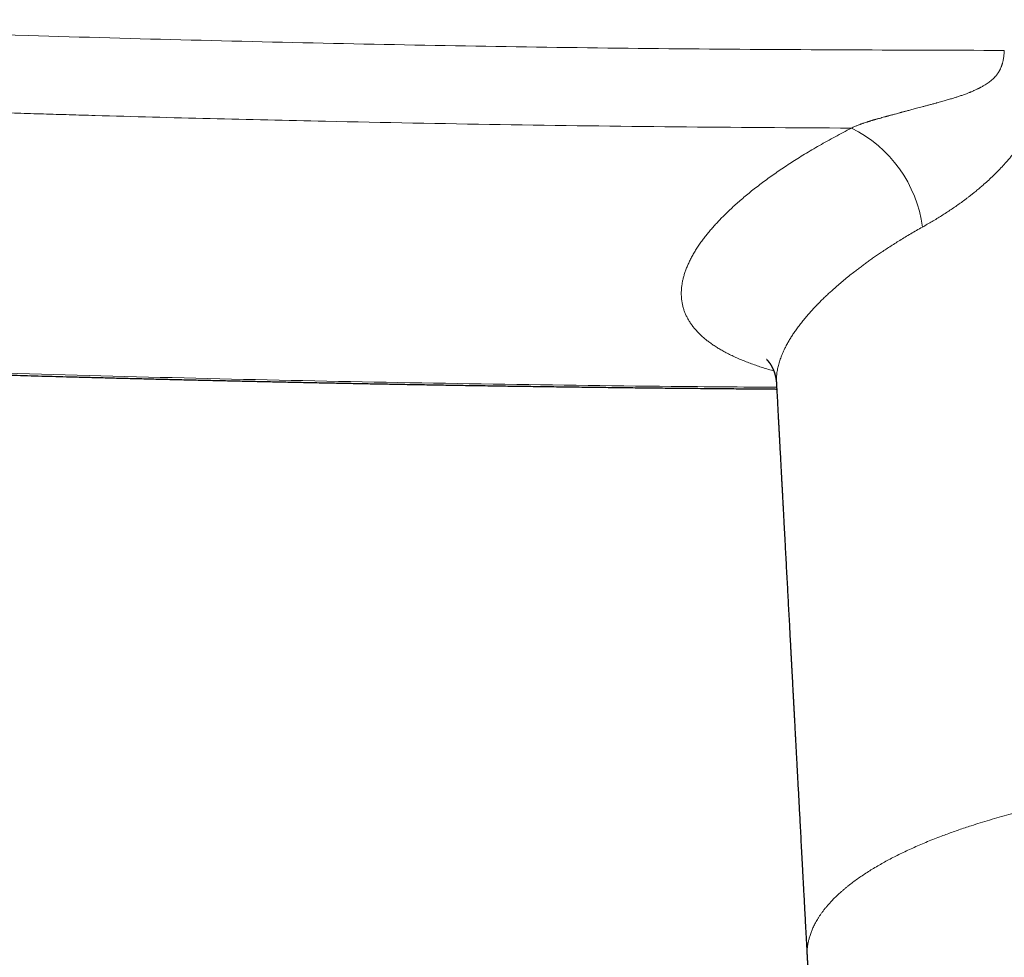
# Model space of a CAD drawing. Header units: millimetres. Extents: x 8 to 727, y 12 to 427.
# Tile 55 of 91: x 324 to 365, y 164 to 203. Entities that reach past the tile are written whole.
import ezdxf

# ---------------------------------------------------------------- set-up
doc = ezdxf.new("R2010")
doc.units = ezdxf.units.MM

msp = doc.modelspace()

# ---------------------------------------------------------------- linework, layer by layer
at = {"color": 7, "linetype": 'Continuous', "lineweight": 30}
msp.add_line((355.203, 188.077), (355.204, 188.066), dxfattribs=at)
at = {"color": 252, "linetype": 'Continuous', "lineweight": 0}
msp.add_arc((355.958, 193.873), 5.355, 7.4781, 63.8374, dxfattribs=at)
for points, knots in [([(287.094, 196.157), (287.088, 196.181), (287.053, 196.349), (287.092, 196.675), (287.216, 197.131), (287.459, 197.597), (287.808, 198.068), (288.266, 198.54), (288.823, 199.007), (289.474, 199.467), (290.219, 199.916), (291.061, 200.351), (291.994, 200.769), (293.005, 201.165), (294.088, 201.535), (295.245, 201.876), (296.474, 202.184), (297.763, 202.457), (299.1, 202.69), (300.478, 202.879), (301.896, 203.026), (303.268, 203.121), (304.579, 203.172), (305.805, 203.189), (306.987, 203.169), (308.104, 203.12), (309.172, 203.073), (311.539, 202.973), (316.525, 202.778), (325.662, 202.464), (337.641, 202.16), (351.153, 201.946), (360.163, 201.921), (364.668, 201.908)], [0, 0, 0, 0, 0.002807, 0.019288, 0.035873, 0.052508, 0.069168, 0.085838, 0.102461, 0.118972, 0.135427, 0.151966, 0.168604, 0.185192, 0.201645, 0.218102, 0.234706, 0.251362, 0.267895, 0.284334, 0.300855, 0.317453, 0.331319, 0.345174, 0.358586, 0.370759, 0.382507, 0.394255, 0.449831, 0.549045, 0.699367, 0.849688, 1, 1, 1, 1]), ([(364.668, 201.908), (364.666, 201.876), (364.661, 201.812), (364.653, 201.721), (364.643, 201.636), (364.631, 201.557), (364.617, 201.483), (364.603, 201.423), (364.592, 201.379), (364.583, 201.349), (364.574, 201.319), (364.563, 201.284), (364.549, 201.242), (364.533, 201.2), (364.516, 201.162), (364.501, 201.129), (364.488, 201.102), (364.477, 201.081), (364.468, 201.064), (364.457, 201.046), (364.445, 201.026), (364.433, 201.006), (364.421, 200.987), (364.41, 200.97), (364.397, 200.952), (364.383, 200.933), (364.369, 200.913), (364.353, 200.893), (364.338, 200.874), (364.306, 200.836), (364.257, 200.782), (364.185, 200.713), (364.112, 200.65), (364.037, 200.591), (363.96, 200.537), (363.867, 200.477), (363.781, 200.426), (363.72, 200.392), (363.697, 200.38), (363.689, 200.376), (363.682, 200.372), (363.675, 200.368), (363.667, 200.364), (363.654, 200.357), (363.634, 200.347), (363.603, 200.331), (363.566, 200.313), (363.52, 200.291), (363.467, 200.266), (363.412, 200.24), (363.356, 200.216), (363.315, 200.198), (363.284, 200.185), (363.265, 200.177), (363.246, 200.169), (363.227, 200.162), (363.176, 200.141), (363.106, 200.114), (363.017, 200.081), (362.941, 200.054), (362.867, 200.028), (362.795, 200.004), (362.727, 199.982), (362.66, 199.96), (362.589, 199.938), (362.513, 199.915), (362.431, 199.89), (362.344, 199.864), (362.256, 199.839), (362.162, 199.812), (362.064, 199.785), (361.968, 199.757), (361.903, 199.74), (361.87, 199.73), (361.861, 199.728), (361.852, 199.725), (361.843, 199.723), (361.834, 199.721), (361.826, 199.718), (361.77, 199.703), (361.67, 199.675), (361.527, 199.636), (361.391, 199.6), (361.263, 199.566), (361.142, 199.533), (361.03, 199.504), (360.928, 199.477), (360.834, 199.452), (360.748, 199.429), (360.669, 199.408), (360.597, 199.389), (360.534, 199.372), (360.479, 199.358), (360.434, 199.346), (360.398, 199.336), (360.378, 199.331), (360.366, 199.327), (360.361, 199.326), (360.356, 199.325), (360.352, 199.324), (360.347, 199.322), (360.342, 199.321), (360.333, 199.318), (360.294, 199.308), (360.228, 199.29), (360.144, 199.267), (360.069, 199.247), (360.002, 199.229), (359.945, 199.213), (359.897, 199.2), (359.859, 199.189), (359.83, 199.181), (359.81, 199.176), (359.794, 199.172), (359.779, 199.168), (359.759, 199.162), (359.738, 199.156), (359.718, 199.151), (359.63, 199.127), (359.509, 199.094), (359.39, 199.06), (359.338, 199.046), (359.322, 199.041), (359.306, 199.037), (359.29, 199.032), (359.275, 199.028), (359.252, 199.021), (359.219, 199.012), (359.173, 198.998), (359.13, 198.985), (359.093, 198.974), (359.063, 198.965), (359.032, 198.955), (359, 198.945), (358.97, 198.935), (358.912, 198.917), (358.853, 198.897), (358.791, 198.875), (358.756, 198.863), (358.726, 198.852), (358.698, 198.842), (358.662, 198.829), (358.618, 198.812), (358.565, 198.791), (358.509, 198.768), (358.448, 198.742), (358.384, 198.712), (358.342, 198.691), (358.319, 198.68)], [0, 0, 0, 0, 0.012687, 0.024484, 0.035471, 0.045729, 0.055342, 0.064397, 0.069258, 0.073015, 0.076519, 0.081166, 0.086894, 0.093657, 0.098122, 0.102951, 0.107488, 0.109578, 0.111961, 0.114643, 0.117621, 0.12089, 0.123397, 0.126053, 0.128859, 0.131816, 0.134925, 0.138188, 0.141607, 0.144044, 0.156999, 0.169212, 0.182081, 0.193545, 0.205532, 0.218063, 0.235505, 0.243521, 0.244586, 0.245655, 0.246728, 0.247805, 0.248885, 0.249969, 0.253293, 0.257628, 0.26299, 0.269398, 0.276877, 0.285451, 0.29251, 0.300194, 0.302741, 0.305351, 0.308025, 0.310763, 0.313128, 0.328928, 0.339395, 0.34967, 0.359742, 0.3696, 0.378586, 0.387295, 0.396754, 0.40697, 0.417948, 0.429692, 0.441804, 0.453151, 0.467402, 0.48081, 0.491897, 0.493099, 0.494293, 0.495478, 0.496655, 0.497822, 0.498982, 0.500133, 0.520138, 0.539245, 0.557426, 0.574658, 0.590921, 0.6062, 0.619692, 0.632287, 0.643977, 0.654757, 0.664621, 0.672996, 0.680567, 0.687332, 0.691353, 0.695022, 0.695702, 0.696367, 0.697019, 0.697657, 0.698282, 0.698893, 0.699632, 0.702133, 0.714948, 0.726562, 0.736974, 0.746178, 0.754169, 0.76094, 0.766022, 0.770093, 0.773148, 0.77407, 0.776807, 0.779669, 0.782533, 0.7854, 0.78827, 0.819205, 0.836697, 0.838997, 0.8413, 0.843605, 0.845912, 0.848222, 0.850186, 0.855632, 0.862357, 0.870378, 0.874449, 0.878795, 0.883418, 0.888323, 0.89331, 0.896925, 0.914142, 0.920371, 0.926078, 0.930264, 0.934783, 0.93964, 0.947514, 0.956192, 0.965718, 0.976147, 0.987546, 1, 1, 1, 1]), ([(366.712, 201.895), (366.708, 201.816), (366.699, 201.66), (366.678, 201.429), (366.651, 201.202), (366.619, 200.98), (366.581, 200.763), (366.539, 200.562), (366.495, 200.377), (366.449, 200.206), (366.4, 200.039), (366.355, 199.901), (366.316, 199.791), (366.285, 199.708), (366.254, 199.625), (366.221, 199.544), (366.187, 199.463), (366.132, 199.338), (366.052, 199.169), (365.944, 198.957), (365.851, 198.79), (365.779, 198.666), (365.73, 198.584), (365.679, 198.503), (365.628, 198.421), (365.575, 198.34), (365.496, 198.222), (365.389, 198.067), (365.251, 197.879), (365.14, 197.735), (365.058, 197.633), (365.008, 197.571), (364.957, 197.51), (364.906, 197.449), (364.854, 197.388), (364.802, 197.328), (364.709, 197.222), (364.573, 197.073), (364.393, 196.885), (364.208, 196.701), (364.018, 196.521), (363.841, 196.362), (363.679, 196.221), (363.532, 196.098), (363.419, 196.005), (363.339, 195.942), (363.295, 195.907), (363.25, 195.872), (363.205, 195.837), (363.16, 195.802), (363.115, 195.768), (363.07, 195.734), (362.977, 195.664), (362.837, 195.562), (362.647, 195.428), (362.455, 195.297), (362.26, 195.168), (362.063, 195.043), (361.866, 194.92), (361.668, 194.801), (361.468, 194.684), (361.335, 194.608), (361.268, 194.57)], [0, 0, 0, 0, 0.023248, 0.045976, 0.068208, 0.089968, 0.111283, 0.132181, 0.149433, 0.166431, 0.183191, 0.199735, 0.208321, 0.216856, 0.225344, 0.233787, 0.242189, 0.250552, 0.273257, 0.296214, 0.319466, 0.328691, 0.337971, 0.347307, 0.356702, 0.366159, 0.375679, 0.398502, 0.421552, 0.444856, 0.452765, 0.460708, 0.468684, 0.476695, 0.484742, 0.492826, 0.500947, 0.527492, 0.554293, 0.581382, 0.608787, 0.636536, 0.65712, 0.677914, 0.698927, 0.705162, 0.711416, 0.717691, 0.723987, 0.730303, 0.73664, 0.742998, 0.749378, 0.775546, 0.802169, 0.829259, 0.856828, 0.884885, 0.912926, 0.941454, 0.970477, 1, 1, 1, 1]), ([(358.319, 198.68), (355.885, 198.695), (351.022, 198.725), (343.737, 198.822), (337.29, 198.942), (331.679, 199.072), (328.133, 199.167), (325.825, 199.235), (324.753, 199.267), (323.682, 199.3), (322.611, 199.334), (321.541, 199.368), (320.471, 199.404), (319.264, 199.445), (317.904, 199.493), (316.784, 199.534), (316.042, 199.561), (315.691, 199.574), (315.337, 199.587), (314.981, 199.601), (314.598, 199.615), (314.184, 199.631), (313.638, 199.652), (313.002, 199.677), (312.299, 199.705), (311.645, 199.731), (311.06, 199.755), (310.542, 199.776), (310.189, 199.79), (309.962, 199.8), (309.852, 199.805), (309.744, 199.809), (309.639, 199.813), (309.537, 199.818), (309.425, 199.822), (309.29, 199.828), (309.115, 199.836), (308.898, 199.845), (308.638, 199.856), (308.341, 199.869), (308.032, 199.883), (307.702, 199.897), (307.379, 199.911), (307.07, 199.924), (306.788, 199.935), (306.498, 199.946), (306.182, 199.954), (305.85, 199.96), (305.521, 199.963), (305.194, 199.964), (304.869, 199.961), (304.384, 199.952), (303.741, 199.93), (302.943, 199.884), (302.153, 199.82), (301.375, 199.738), (300.611, 199.639), (299.865, 199.524), (299.135, 199.393), (298.422, 199.244), (297.727, 199.081), (297.054, 198.903), (296.403, 198.713), (295.734, 198.496), (295.054, 198.253), (294.374, 197.98), (293.736, 197.696), (293.142, 197.4), (292.627, 197.113), (292.18, 196.836), (291.794, 196.57), (291.441, 196.299), (291.122, 196.025), (290.838, 195.75), (290.589, 195.472), (290.375, 195.195), (290.199, 194.919), (290.061, 194.644), (289.96, 194.372), (289.898, 194.104), (289.876, 193.84), (289.893, 193.581), (289.949, 193.327), (290.044, 193.079), (290.177, 192.837), (290.347, 192.602), (290.568, 192.359), (290.849, 192.109), (291.197, 191.857), (291.597, 191.615), (292.045, 191.385), (292.514, 191.179), (292.993, 190.995), (293.476, 190.831), (293.989, 190.674), (294.532, 190.526), (295.103, 190.385), (295.701, 190.252), (296.325, 190.127), (296.973, 190.009), (297.644, 189.898), (298.337, 189.795), (299.049, 189.698), (299.78, 189.608), (300.527, 189.524), (301.288, 189.447), (302.06, 189.376), (302.843, 189.311), (303.637, 189.252), (304.388, 189.202), (305.082, 189.16), (305.601, 189.132), (306.002, 189.112), (306.217, 189.102), (306.364, 189.095), (306.435, 189.092), (306.508, 189.089), (306.581, 189.085), (306.655, 189.082), (306.731, 189.079), (306.841, 189.074), (306.998, 189.067), (307.216, 189.058), (307.473, 189.047), (307.792, 189.034), (308.179, 189.019), (308.638, 189.001), (309.01, 188.986), (309.256, 188.977), (309.34, 188.974), (309.388, 188.972), (309.428, 188.97), (309.506, 188.967), (309.635, 188.962), (309.814, 188.955), (310.025, 188.947), (310.265, 188.938), (310.475, 188.93), (310.636, 188.924), (310.734, 188.921), (310.822, 188.917), (310.908, 188.914), (311.082, 188.908), (311.331, 188.898), (311.63, 188.887), (311.889, 188.877), (312.12, 188.869), (312.303, 188.862), (312.439, 188.857), (312.528, 188.853), (312.618, 188.85), (312.707, 188.847), (312.783, 188.844), (312.847, 188.842), (312.909, 188.839), (312.989, 188.836), (313.091, 188.833), (313.216, 188.828), (313.363, 188.823), (313.533, 188.817), (313.721, 188.81), (314.164, 188.794), (314.848, 188.77), (315.764, 188.738), (316.661, 188.708), (317.539, 188.678), (318.396, 188.65), (321.594, 188.547), (327.139, 188.384), (335.038, 188.195), (342.935, 188.05), (349.66, 187.956), (353.751, 187.927), (355.211, 187.917)], [0, 0, 0, 0, 0.047297, 0.094486, 0.141569, 0.172586, 0.203557, 0.210503, 0.217447, 0.224389, 0.231328, 0.238265, 0.2452, 0.252133, 0.26174, 0.271641, 0.273904, 0.276181, 0.278474, 0.280781, 0.283103, 0.285916, 0.288843, 0.293718, 0.298277, 0.302521, 0.306449, 0.309644, 0.312595, 0.313327, 0.314043, 0.314742, 0.315424, 0.316089, 0.316738, 0.317592, 0.318723, 0.320131, 0.321816, 0.323778, 0.325908, 0.327839, 0.330191, 0.332195, 0.333849, 0.335672, 0.33784, 0.339995, 0.342137, 0.344268, 0.346389, 0.348499, 0.353783, 0.35908, 0.364401, 0.369713, 0.375014, 0.380316, 0.385595, 0.390911, 0.396276, 0.401608, 0.406958, 0.41234, 0.418783, 0.425226, 0.431688, 0.438128, 0.444544, 0.449894, 0.455278, 0.460706, 0.466133, 0.471571, 0.47703, 0.482508, 0.487974, 0.493436, 0.498938, 0.504405, 0.509848, 0.515293, 0.520741, 0.526206, 0.53164, 0.537069, 0.542505, 0.549014, 0.555504, 0.562004, 0.568484, 0.574941, 0.580315, 0.585689, 0.591076, 0.59644, 0.601796, 0.607154, 0.612514, 0.617855, 0.62319, 0.628548, 0.63388, 0.639198, 0.644532, 0.649835, 0.655121, 0.660401, 0.665689, 0.670996, 0.675257, 0.679327, 0.681129, 0.68307, 0.683525, 0.683987, 0.684456, 0.684932, 0.685415, 0.685905, 0.686403, 0.687553, 0.688963, 0.690633, 0.692562, 0.695173, 0.698146, 0.701481, 0.702422, 0.702933, 0.703104, 0.70336, 0.703701, 0.704619, 0.705866, 0.707182, 0.708734, 0.710522, 0.711272, 0.711856, 0.712428, 0.712986, 0.713532, 0.715809, 0.717828, 0.719351, 0.720838, 0.722321, 0.722903, 0.723484, 0.724065, 0.724645, 0.725224, 0.725531, 0.725902, 0.72642, 0.727083, 0.727892, 0.728848, 0.72995, 0.731198, 0.73249, 0.738559, 0.744499, 0.750312, 0.755997, 0.761554, 0.766983, 0.818167, 0.869336, 0.920493, 0.971642, 1, 1, 1, 1]), ([(358.319, 198.68), (358.204, 198.62), (357.973, 198.501), (357.637, 198.322), (357.308, 198.141), (356.988, 197.96), (356.676, 197.778), (356.377, 197.599), (356.093, 197.423), (355.821, 197.25), (355.556, 197.077), (355.298, 196.903), (355.047, 196.728), (354.803, 196.552), (354.566, 196.376), (354.337, 196.201), (354.116, 196.025), (353.904, 195.85), (353.7, 195.677), (353.505, 195.505), (353.317, 195.332), (353.141, 195.164), (352.975, 195.001), (352.821, 194.842), (352.674, 194.684), (352.534, 194.528), (352.402, 194.372), (352.276, 194.217), (352.154, 194.058), (352.036, 193.896), (351.923, 193.729), (351.818, 193.564), (351.722, 193.4), (351.634, 193.237), (351.556, 193.076), (351.486, 192.916), (351.425, 192.758), (351.374, 192.602), (351.331, 192.449), (351.297, 192.299), (351.273, 192.151), (351.257, 192.005), (351.249, 191.857), (351.251, 191.708), (351.263, 191.557), (351.285, 191.409), (351.317, 191.264), (351.36, 191.121), (351.412, 190.983), (351.473, 190.851), (351.541, 190.723), (351.619, 190.598), (351.705, 190.475), (351.799, 190.355), (351.902, 190.239), (352.014, 190.125), (352.134, 190.013), (352.262, 189.904), (352.398, 189.798), (352.542, 189.695), (352.693, 189.595), (352.852, 189.498), (353.024, 189.4), (353.208, 189.303), (353.406, 189.206), (353.613, 189.112), (353.828, 189.021), (354.052, 188.933), (354.281, 188.85), (354.512, 188.771), (354.748, 188.695), (354.941, 188.637), (355.057, 188.604), (355.09, 188.595)], [0, 0, 0, 0, 0.015192, 0.030333, 0.045429, 0.060484, 0.075503, 0.090491, 0.104599, 0.118689, 0.132763, 0.146851, 0.161011, 0.175157, 0.189296, 0.20343, 0.217565, 0.231705, 0.245601, 0.25951, 0.273436, 0.287383, 0.300387, 0.313358, 0.326297, 0.33921, 0.352098, 0.364966, 0.377817, 0.391938, 0.406048, 0.420151, 0.434274, 0.448462, 0.462628, 0.476777, 0.490915, 0.505045, 0.519173, 0.53305, 0.546935, 0.560831, 0.574744, 0.589743, 0.604733, 0.619721, 0.634712, 0.649713, 0.664728, 0.678905, 0.693105, 0.707334, 0.721561, 0.735666, 0.749764, 0.763859, 0.777957, 0.792061, 0.806177, 0.820055, 0.833954, 0.847876, 0.861826, 0.876866, 0.891889, 0.906899, 0.921903, 0.936905, 0.951912, 0.966068, 0.980238, 0.994424, 1, 1, 1, 1]), ([(361.268, 194.57), (361.185, 194.524), (361.021, 194.431), (360.783, 194.292), (360.553, 194.154), (360.331, 194.019), (360.117, 193.885), (359.911, 193.754), (359.713, 193.624), (359.528, 193.501), (359.357, 193.384), (359.198, 193.273), (359.044, 193.164), (358.896, 193.057), (358.75, 192.95), (358.604, 192.84), (358.437, 192.712), (358.252, 192.567), (358.053, 192.406), (357.858, 192.243), (357.668, 192.079), (357.499, 191.928), (357.35, 191.792), (357.22, 191.669), (357.08, 191.533), (356.978, 191.43), (356.911, 191.362), (356.89, 191.341), (356.869, 191.319), (356.849, 191.298), (356.828, 191.276), (356.763, 191.208), (356.656, 191.092), (356.51, 190.928), (356.371, 190.764), (356.237, 190.598), (356.109, 190.431), (355.993, 190.27), (355.888, 190.116), (355.793, 189.968), (355.728, 189.859), (355.687, 189.788), (355.669, 189.755), (355.651, 189.723), (355.634, 189.691), (355.618, 189.661), (355.597, 189.622), (355.572, 189.573), (355.536, 189.501), (355.497, 189.418), (355.455, 189.324), (355.415, 189.227), (355.378, 189.129), (355.343, 189.029), (355.311, 188.927), (355.284, 188.826), (355.26, 188.728), (355.24, 188.63), (355.224, 188.532), (355.212, 188.434), (355.203, 188.334), (355.199, 188.232), (355.199, 188.146), (355.202, 188.094), (355.203, 188.077)], [0, 0, 0, 0, 0.021193, 0.042021, 0.062481, 0.082574, 0.1023, 0.121658, 0.140649, 0.159274, 0.175685, 0.191802, 0.207623, 0.223151, 0.238384, 0.254346, 0.270771, 0.293919, 0.317286, 0.340888, 0.36472, 0.388778, 0.406562, 0.424462, 0.442477, 0.46643, 0.469581, 0.472736, 0.475893, 0.479054, 0.482218, 0.485386, 0.509394, 0.53374, 0.558418, 0.583423, 0.608747, 0.634384, 0.657197, 0.680242, 0.703513, 0.708663, 0.713823, 0.718993, 0.724175, 0.729115, 0.733163, 0.742855, 0.752752, 0.767733, 0.783158, 0.799022, 0.81532, 0.83205, 0.849206, 0.866782, 0.88326, 0.900083, 0.917247, 0.934748, 0.952581, 0.970742, 0.990274, 1, 1, 1, 1]), ([(356.478, 164.241), (356.478, 164.249), (356.476, 164.275), (356.475, 164.31), (356.474, 164.34), (356.474, 164.351), (356.474, 164.354), (356.474, 164.357), (356.474, 164.361), (356.474, 164.364), (356.474, 164.376), (356.474, 164.399), (356.475, 164.434), (356.476, 164.472), (356.478, 164.514), (356.481, 164.559), (356.485, 164.609), (356.491, 164.662), (356.498, 164.717), (356.507, 164.775), (356.518, 164.836), (356.531, 164.899), (356.547, 164.967), (356.565, 165.037), (356.586, 165.111), (356.611, 165.189), (356.639, 165.267), (356.669, 165.346), (356.702, 165.425), (356.739, 165.506), (356.781, 165.591), (356.827, 165.678), (356.877, 165.768), (356.933, 165.861), (356.995, 165.957), (357.063, 166.056), (357.137, 166.157), (357.218, 166.262), (357.306, 166.369), (357.402, 166.478), (357.507, 166.592), (357.621, 166.709), (357.746, 166.83), (357.865, 166.938), (357.976, 167.035), (358.071, 167.115), (358.15, 167.179), (358.196, 167.216), (358.214, 167.23), (358.22, 167.235), (358.225, 167.239), (358.231, 167.243), (358.236, 167.248), (358.299, 167.297), (358.422, 167.39), (358.612, 167.528), (358.811, 167.664), (359.02, 167.8), (359.239, 167.935), (359.462, 168.067), (359.689, 168.195), (359.921, 168.32), (360.16, 168.444), (360.408, 168.566), (360.664, 168.687), (360.927, 168.807), (361.199, 168.926), (361.479, 169.043), (361.766, 169.158), (362.039, 169.264), (362.298, 169.361), (362.539, 169.448), (362.785, 169.534), (363.035, 169.619), (363.329, 169.716), (363.669, 169.824), (364.057, 169.942), (364.454, 170.056), (364.858, 170.168), (365.267, 170.276), (365.68, 170.38), (366.097, 170.48), (366.521, 170.577), (366.952, 170.672), (367.392, 170.764), (367.84, 170.852), (368.292, 170.938), (368.749, 171.019), (369.169, 171.091), (369.55, 171.153), (369.892, 171.206), (370.16, 171.246), (370.353, 171.274), (370.469, 171.29), (370.586, 171.307), (370.702, 171.323), (370.819, 171.339), (370.936, 171.354), (371.18, 171.387), (371.554, 171.434), (372.064, 171.495), (372.581, 171.552), (373.106, 171.605), (373.635, 171.654), (374.167, 171.699), (374.702, 171.739), (375.242, 171.776), (375.767, 171.808), (376.277, 171.835), (376.77, 171.857), (377.266, 171.876), (377.765, 171.892), (378.265, 171.904), (378.767, 171.913), (379.27, 171.918), (379.605, 171.919), (379.773, 171.919)], [0, 0, 0, 0, 0.001793, 0.006668, 0.008809, 0.009089, 0.009369, 0.009649, 0.009928, 0.010208, 0.010488, 0.013057, 0.015932, 0.019115, 0.022608, 0.026414, 0.030533, 0.03497, 0.039725, 0.044492, 0.049546, 0.054889, 0.060524, 0.066453, 0.07268, 0.079205, 0.086034, 0.092425, 0.099065, 0.105955, 0.113098, 0.120496, 0.12815, 0.136063, 0.144238, 0.152676, 0.161379, 0.17035, 0.17959, 0.189102, 0.198886, 0.209218, 0.219842, 0.230759, 0.238126, 0.245621, 0.252324, 0.255305, 0.255697, 0.256089, 0.256481, 0.256874, 0.257267, 0.257661, 0.270155, 0.282709, 0.295322, 0.307991, 0.320714, 0.333489, 0.34558, 0.357714, 0.369889, 0.382104, 0.394356, 0.406642, 0.418961, 0.431311, 0.443689, 0.456092, 0.465854, 0.47563, 0.485418, 0.495217, 0.505025, 0.519399, 0.53377, 0.548134, 0.562488, 0.576827, 0.590894, 0.604939, 0.618961, 0.632955, 0.647172, 0.661354, 0.675497, 0.689597, 0.703652, 0.713928, 0.724177, 0.734397, 0.737832, 0.741263, 0.744691, 0.748115, 0.751536, 0.754953, 0.758366, 0.77291, 0.787567, 0.802331, 0.817195, 0.832153, 0.846928, 0.86178, 0.876704, 0.891691, 0.905122, 0.918593, 0.9321, 0.945638, 0.959202, 0.972787, 0.986388, 1, 1, 1, 1])]:
    msp.add_open_spline(points, degree=3, knots=knots, dxfattribs=at)
at = {"color": 7, "linetype": 'Continuous', "lineweight": 30}
for points, knots in [([(287.086, 196.156), (287.088, 196.14), (287.091, 196.109), (287.096, 196.066), (287.1, 196.031), (287.103, 196.003), (287.105, 195.982), (287.107, 195.964), (287.11, 195.945), (287.113, 195.92), (287.116, 195.891), (287.12, 195.858), (287.124, 195.825), (287.128, 195.798), (287.131, 195.769), (287.136, 195.737), (287.141, 195.701), (287.145, 195.667), (287.15, 195.632), (287.156, 195.597), (287.161, 195.565), (287.165, 195.536), (287.169, 195.51), (287.173, 195.486), (287.177, 195.465), (287.18, 195.445), (287.184, 195.423), (287.188, 195.399), (287.192, 195.376), (287.196, 195.354), (287.202, 195.322), (287.21, 195.281), (287.221, 195.228), (287.232, 195.177), (287.243, 195.125), (287.254, 195.077), (287.266, 195.026), (287.276, 194.985), (287.285, 194.95), (287.291, 194.929), (287.296, 194.908), (287.302, 194.887), (287.307, 194.867), (287.313, 194.848), (287.319, 194.826), (287.326, 194.801), (287.333, 194.777), (287.339, 194.756), (287.345, 194.737), (287.352, 194.716), (287.358, 194.695), (287.364, 194.675), (287.369, 194.659), (287.374, 194.644), (287.379, 194.629), (287.385, 194.611), (287.392, 194.591), (287.399, 194.57), (287.406, 194.549), (287.413, 194.53), (287.419, 194.515), (287.424, 194.499), (287.43, 194.482), (287.438, 194.462), (287.446, 194.44), (287.454, 194.418), (287.463, 194.397), (287.471, 194.376), (287.479, 194.356), (287.502, 194.297), (287.543, 194.203), (287.589, 194.104), (287.622, 194.037), (287.641, 193.999), (287.66, 193.962), (287.681, 193.923), (287.704, 193.881), (287.726, 193.841), (287.746, 193.805), (287.764, 193.776), (287.78, 193.749), (287.794, 193.724), (287.808, 193.702), (287.821, 193.681), (287.835, 193.66), (287.848, 193.638), (287.862, 193.616), (287.877, 193.594), (287.893, 193.571), (287.909, 193.546), (287.928, 193.519), (287.949, 193.49), (287.97, 193.459), (287.992, 193.429), (288.014, 193.399), (288.033, 193.373), (288.051, 193.351), (288.067, 193.33), (288.085, 193.307), (288.103, 193.285), (288.12, 193.263), (288.137, 193.242), (288.154, 193.222), (288.17, 193.202), (288.188, 193.181), (288.204, 193.162), (288.22, 193.144), (288.234, 193.127), (288.248, 193.111), (288.262, 193.096), (288.275, 193.082), (288.29, 193.065), (288.306, 193.048), (288.32, 193.033), (288.33, 193.022), (288.34, 193.011), (288.35, 193.001), (288.361, 192.989), (288.372, 192.977), (288.384, 192.965), (288.395, 192.954), (288.406, 192.942), (288.418, 192.93), (288.431, 192.916), (288.446, 192.902), (288.459, 192.889), (288.471, 192.877), (288.483, 192.866), (288.495, 192.854), (288.509, 192.84), (288.524, 192.826), (288.543, 192.807), (288.567, 192.785), (288.596, 192.759), (288.626, 192.731), (288.655, 192.706), (288.682, 192.681), (288.707, 192.66), (288.73, 192.64), (288.749, 192.624), (288.765, 192.61), (288.78, 192.597), (288.796, 192.585), (288.811, 192.572), (288.824, 192.561), (288.837, 192.55), (288.853, 192.538), (288.873, 192.522), (288.894, 192.505), (288.919, 192.485), (288.949, 192.462), (288.982, 192.436), (289.016, 192.411), (289.049, 192.386), (289.078, 192.365), (289.101, 192.347), (289.118, 192.335), (289.135, 192.324), (289.152, 192.311), (289.171, 192.298), (289.191, 192.283), (289.213, 192.268), (289.235, 192.253), (289.258, 192.237), (289.281, 192.222), (289.305, 192.205), (289.33, 192.189), (289.352, 192.174), (289.371, 192.162), (289.386, 192.152), (289.399, 192.143), (289.415, 192.133), (289.434, 192.121), (289.457, 192.106), (289.481, 192.092), (289.503, 192.078), (289.524, 192.065), (289.544, 192.052), (289.567, 192.038), (289.594, 192.022), (289.625, 192.003), (289.657, 191.984), (289.69, 191.964), (289.719, 191.947), (289.743, 191.934), (289.76, 191.924), (289.777, 191.914), (289.796, 191.904), (289.817, 191.891), (289.851, 191.873), (289.895, 191.848), (289.946, 191.821), (289.994, 191.795), (290.041, 191.77), (290.09, 191.744), (290.134, 191.722), (290.17, 191.703), (290.198, 191.689), (290.225, 191.676), (290.25, 191.663), (290.277, 191.65), (290.305, 191.636), (290.335, 191.622), (290.364, 191.608), (290.392, 191.594), (290.418, 191.582), (290.444, 191.57), (290.47, 191.558), (290.495, 191.546), (290.522, 191.534), (290.55, 191.521), (290.58, 191.507), (290.613, 191.492), (290.645, 191.478), (290.677, 191.464), (290.703, 191.452), (290.727, 191.442), (290.75, 191.431), (290.775, 191.42), (290.802, 191.409), (290.827, 191.398), (290.851, 191.388), (290.873, 191.379), (290.896, 191.369), (290.921, 191.359), (290.946, 191.348), (290.97, 191.338), (290.992, 191.329), (291.012, 191.321), (291.032, 191.313), (291.053, 191.304), (291.077, 191.295), (291.116, 191.279), (291.168, 191.259), (291.225, 191.236), (291.279, 191.216), (291.324, 191.198), (291.368, 191.182), (291.408, 191.167), (291.441, 191.154), (291.469, 191.144), (291.493, 191.135), (291.519, 191.126), (291.548, 191.115), (291.58, 191.104), (291.616, 191.091), (291.655, 191.077), (291.693, 191.064), (291.73, 191.051), (291.764, 191.039), (291.804, 191.025), (291.849, 191.01), (291.899, 190.993), (291.95, 190.976), (292.003, 190.959), (292.057, 190.941), (292.107, 190.925), (292.151, 190.911), (292.186, 190.899), (292.218, 190.889), (292.245, 190.881), (292.268, 190.874), (292.292, 190.866), (292.317, 190.859), (292.344, 190.85), (292.372, 190.841), (292.403, 190.832), (292.437, 190.822), (292.476, 190.81), (292.518, 190.798), (292.563, 190.784), (292.615, 190.769), (292.671, 190.753), (292.732, 190.735), (292.788, 190.719), (292.842, 190.704), (292.895, 190.689), (292.947, 190.675), (292.999, 190.661), (293.05, 190.647), (293.101, 190.633), (293.15, 190.62), (293.195, 190.608), (293.235, 190.598), (293.267, 190.589), (293.294, 190.582), (293.318, 190.576), (293.339, 190.571), (293.359, 190.565), (293.379, 190.56), (293.403, 190.554), (293.434, 190.546), (293.471, 190.537), (293.514, 190.526), (293.561, 190.515), (293.609, 190.503), (293.653, 190.492), (293.691, 190.483), (293.72, 190.476), (293.743, 190.47), (293.764, 190.465), (293.789, 190.459), (293.82, 190.452), (293.858, 190.443), (293.897, 190.433), (293.936, 190.424), (293.974, 190.415), (294.016, 190.406), (294.059, 190.396), (294.103, 190.386), (294.144, 190.377), (294.187, 190.367), (294.234, 190.356), (294.288, 190.344), (294.345, 190.332), (294.404, 190.319), (294.466, 190.306), (294.528, 190.292), (294.59, 190.279), (294.645, 190.268), (294.69, 190.258), (294.726, 190.251), (294.759, 190.244), (294.794, 190.237), (294.832, 190.229), (294.878, 190.22), (294.93, 190.209), (294.987, 190.198), (295.045, 190.186), (295.093, 190.177), (295.131, 190.169), (295.157, 190.164), (295.181, 190.16), (295.201, 190.156), (295.218, 190.152), (295.234, 190.149), (295.251, 190.146), (295.272, 190.142), (295.298, 190.137), (295.329, 190.131), (295.363, 190.125), (295.397, 190.118), (295.431, 190.112), (295.472, 190.104), (295.519, 190.096), (295.571, 190.086), (295.623, 190.077), (295.671, 190.068), (295.713, 190.06), (295.747, 190.054), (295.773, 190.05), (295.793, 190.046), (295.813, 190.043), (295.836, 190.038), (295.864, 190.034), (295.908, 190.026), (295.968, 190.015), (296.045, 190.002), (296.128, 189.988), (296.22, 189.972), (296.295, 189.96), (296.351, 189.951), (296.383, 189.945), (296.41, 189.941), (296.433, 189.937), (296.451, 189.934), (296.465, 189.932), (296.476, 189.93), (296.49, 189.928), (296.511, 189.925), (296.54, 189.92), (296.576, 189.914), (296.616, 189.908), (296.674, 189.898), (296.746, 189.887), (296.83, 189.874), (296.912, 189.862), (296.977, 189.852), (297.027, 189.844), (297.06, 189.839), (297.09, 189.835), (297.114, 189.831), (297.131, 189.829), (297.143, 189.827), (297.155, 189.825), (297.171, 189.823), (297.191, 189.82), (297.217, 189.816), (297.251, 189.811), (297.293, 189.805), (297.337, 189.798), (297.382, 189.792), (297.426, 189.786), (297.468, 189.78), (297.528, 189.771), (297.604, 189.761), (297.692, 189.748), (297.772, 189.737), (297.844, 189.728), (297.899, 189.72), (297.939, 189.715), (297.962, 189.712), (297.981, 189.709), (297.995, 189.707), (298.009, 189.705), (298.03, 189.703), (298.058, 189.699), (298.097, 189.694), (298.144, 189.688), (298.199, 189.681), (298.263, 189.672), (298.335, 189.663), (298.413, 189.653), (298.497, 189.643), (298.588, 189.631), (298.664, 189.622), (298.724, 189.615), (298.764, 189.61), (298.803, 189.605), (298.836, 189.601), (298.862, 189.598), (298.88, 189.596), (298.893, 189.594), (298.905, 189.593), (298.916, 189.592), (298.929, 189.59), (298.945, 189.588), (298.973, 189.585), (299.013, 189.58), (299.066, 189.574), (299.122, 189.568), (299.18, 189.561), (299.24, 189.554), (299.323, 189.545), (299.43, 189.533), (299.56, 189.518), (299.663, 189.507), (299.737, 189.499), (299.782, 189.494), (299.827, 189.49), (299.872, 189.485), (299.917, 189.48), (299.958, 189.476), (299.994, 189.472), (300.025, 189.469), (300.049, 189.466), (300.067, 189.464), (300.081, 189.463), (300.094, 189.462), (300.109, 189.46), (300.129, 189.458), (300.154, 189.456), (300.184, 189.452), (300.219, 189.449), (300.299, 189.441), (300.424, 189.428), (300.576, 189.413), (300.712, 189.4), (300.834, 189.389), (300.962, 189.377), (301.096, 189.364), (301.206, 189.354), (301.288, 189.347), (301.338, 189.343), (301.381, 189.339), (301.417, 189.336), (301.445, 189.333), (301.466, 189.331), (301.483, 189.33), (301.501, 189.328), (301.525, 189.326), (301.557, 189.323), (301.594, 189.32), (301.646, 189.316), (301.713, 189.31), (301.798, 189.303), (301.89, 189.295), (301.989, 189.287), (302.136, 189.275), (302.327, 189.26), (302.561, 189.242), (302.744, 189.228), (302.874, 189.218), (302.953, 189.212), (303.031, 189.207), (303.105, 189.201), (303.173, 189.197), (303.231, 189.193), (303.277, 189.189), (303.311, 189.187), (303.335, 189.185), (303.354, 189.184), (303.37, 189.183), (303.389, 189.182), (303.416, 189.18), (303.452, 189.177), (303.515, 189.173), (303.601, 189.167), (303.722, 189.159), (303.851, 189.151), (303.989, 189.142), (304.122, 189.133), (304.279, 189.123), (304.461, 189.112), (304.726, 189.097), (305.049, 189.078), (305.407, 189.059), (305.745, 189.042), (306.062, 189.027), (306.38, 189.012), (306.65, 189), (306.875, 188.991), (307.057, 188.983), (307.248, 188.975), (307.448, 188.967), (307.656, 188.959), (307.874, 188.95), (308.1, 188.941), (308.336, 188.932), (308.581, 188.923), (308.837, 188.913), (309.102, 188.903), (309.372, 188.892), (309.646, 188.882), (309.923, 188.871), (310.21, 188.86), (310.505, 188.849), (310.81, 188.837), (311.126, 188.826), (311.452, 188.814), (311.786, 188.801), (312.13, 188.789), (312.483, 188.776), (312.845, 188.763), (313.216, 188.749), (313.602, 188.736), (314.004, 188.721), (314.421, 188.707), (314.849, 188.692), (315.286, 188.677), (315.733, 188.661), (316.19, 188.646), (316.657, 188.63), (317.133, 188.614), (317.62, 188.598), (318.116, 188.582), (318.623, 188.566), (319.129, 188.55), (319.634, 188.534), (320.139, 188.518), (320.652, 188.502), (321.175, 188.486), (321.708, 188.47), (322.254, 188.454), (322.811, 188.438), (323.378, 188.421), (323.954, 188.405), (324.535, 188.388), (325.121, 188.372), (325.713, 188.356), (326.314, 188.339), (326.927, 188.323), (327.554, 188.307), (328.194, 188.29), (328.843, 188.274), (329.501, 188.257), (330.168, 188.241), (330.845, 188.225), (331.53, 188.209), (332.225, 188.192), (332.928, 188.177), (333.641, 188.161), (334.363, 188.145), (335.094, 188.13), (335.834, 188.114), (336.562, 188.1), (337.277, 188.086), (337.98, 188.072), (338.69, 188.059), (339.407, 188.046), (340.133, 188.033), (340.888, 188.02), (341.675, 188.006), (342.492, 187.993), (343.318, 187.98), (344.154, 187.967), (344.999, 187.955), (345.853, 187.943), (346.691, 187.932), (347.514, 187.921), (348.321, 187.911), (349.135, 187.902), (349.957, 187.892), (350.787, 187.883), (351.624, 187.875), (352.469, 187.867), (353.321, 187.859), (354.181, 187.852), (354.813, 187.847), (355.159, 187.844), (355.215, 187.844)], [0, 0, 0, 0, 0.000646, 0.001197, 0.001653, 0.002015, 0.002282, 0.002461, 0.002721, 0.003029, 0.003417, 0.003898, 0.00435, 0.004716, 0.005005, 0.005527, 0.006039, 0.006494, 0.006984, 0.007507, 0.008038, 0.008396, 0.008793, 0.00918, 0.009489, 0.009764, 0.01008, 0.010489, 0.010874, 0.01118, 0.01151, 0.012417, 0.013161, 0.014118, 0.014931, 0.015836, 0.016543, 0.017621, 0.018026, 0.018409, 0.018794, 0.019184, 0.019547, 0.019884, 0.020297, 0.020772, 0.021268, 0.021637, 0.021971, 0.022396, 0.022842, 0.023216, 0.023538, 0.023797, 0.024088, 0.024455, 0.024889, 0.025293, 0.025759, 0.026134, 0.026449, 0.026735, 0.02708, 0.027525, 0.028, 0.02847, 0.028932, 0.02938, 0.029814, 0.030236, 0.033221, 0.036183, 0.037149, 0.038051, 0.038956, 0.039911, 0.040969, 0.042142, 0.042963, 0.043756, 0.044488, 0.045127, 0.045695, 0.04627, 0.046856, 0.047454, 0.048054, 0.048676, 0.049323, 0.050027, 0.050805, 0.051607, 0.052615, 0.053528, 0.054369, 0.055187, 0.055762, 0.056414, 0.057132, 0.057834, 0.058502, 0.059132, 0.059806, 0.060411, 0.061046, 0.061744, 0.062274, 0.062815, 0.063348, 0.063827, 0.064267, 0.064813, 0.065491, 0.065938, 0.06631, 0.066629, 0.066981, 0.067376, 0.06781, 0.068221, 0.068578, 0.068973, 0.069378, 0.069854, 0.070378, 0.070852, 0.071265, 0.071615, 0.072031, 0.072529, 0.073063, 0.073558, 0.074484, 0.075435, 0.076429, 0.07746, 0.078289, 0.079093, 0.079846, 0.08051, 0.080944, 0.08142, 0.081937, 0.082434, 0.082844, 0.083186, 0.08368, 0.084305, 0.085008, 0.085652, 0.086663, 0.087684, 0.088728, 0.089679, 0.090728, 0.091279, 0.091757, 0.09221, 0.092722, 0.093284, 0.093878, 0.094501, 0.095153, 0.095803, 0.096451, 0.097126, 0.09789, 0.098507, 0.099025, 0.099438, 0.099777, 0.100162, 0.10074, 0.101409, 0.102063, 0.102665, 0.103216, 0.103763, 0.10432, 0.105117, 0.105936, 0.106786, 0.107681, 0.108584, 0.109097, 0.109538, 0.109944, 0.110428, 0.110997, 0.111614, 0.113043, 0.114374, 0.115521, 0.116689, 0.117905, 0.119197, 0.119919, 0.120622, 0.121268, 0.121867, 0.122504, 0.12319, 0.123932, 0.124649, 0.125301, 0.125933, 0.126537, 0.127143, 0.127748, 0.128353, 0.129016, 0.129719, 0.130496, 0.131269, 0.131991, 0.132664, 0.133111, 0.133637, 0.134243, 0.134854, 0.135427, 0.135962, 0.136457, 0.136914, 0.137553, 0.138112, 0.138633, 0.13912, 0.13958, 0.140005, 0.140434, 0.140961, 0.141588, 0.142937, 0.144368, 0.145389, 0.146379, 0.147317, 0.148181, 0.148927, 0.149423, 0.149934, 0.150477, 0.151054, 0.151721, 0.152493, 0.153315, 0.154127, 0.154873, 0.155562, 0.156247, 0.157278, 0.158312, 0.159335, 0.160361, 0.161461, 0.162584, 0.163356, 0.164065, 0.164691, 0.165218, 0.16565, 0.166086, 0.166576, 0.167122, 0.16766, 0.16825, 0.168915, 0.169654, 0.170468, 0.171349, 0.172218, 0.173449, 0.174595, 0.175645, 0.176627, 0.177621, 0.178646, 0.179542, 0.180521, 0.181472, 0.182365, 0.1832, 0.183976, 0.184508, 0.184991, 0.185426, 0.185813, 0.186151, 0.186498, 0.186922, 0.187422, 0.188152, 0.188938, 0.189764, 0.190632, 0.191517, 0.192137, 0.192639, 0.193022, 0.193368, 0.193761, 0.194347, 0.195014, 0.19576, 0.196384, 0.197053, 0.197768, 0.198529, 0.199321, 0.200043, 0.20067, 0.201536, 0.202451, 0.203428, 0.20445, 0.205489, 0.206544, 0.207616, 0.20863, 0.2093, 0.209894, 0.210419, 0.210978, 0.211616, 0.212332, 0.213265, 0.214213, 0.215161, 0.216107, 0.21658, 0.217021, 0.217407, 0.217739, 0.218016, 0.218243, 0.218507, 0.218842, 0.21927, 0.219776, 0.220341, 0.220902, 0.221455, 0.222, 0.222866, 0.223712, 0.224537, 0.225325, 0.226008, 0.226578, 0.226946, 0.227243, 0.227516, 0.227882, 0.228346, 0.228854, 0.229985, 0.231176, 0.232476, 0.233903, 0.235455, 0.23601, 0.2365, 0.236921, 0.237272, 0.237554, 0.237766, 0.23791, 0.238081, 0.238405, 0.238852, 0.239421, 0.240075, 0.240716, 0.24208, 0.243351, 0.244563, 0.2458, 0.246311, 0.246827, 0.247295, 0.247657, 0.247912, 0.248049, 0.248225, 0.248461, 0.248756, 0.24911, 0.249649, 0.250284, 0.250974, 0.251645, 0.252296, 0.252925, 0.253534, 0.254965, 0.256267, 0.257443, 0.258506, 0.259458, 0.259864, 0.260221, 0.260488, 0.260672, 0.260869, 0.261107, 0.261564, 0.262124, 0.262786, 0.263608, 0.264545, 0.265576, 0.2667, 0.267915, 0.26922, 0.270617, 0.27119, 0.271778, 0.272359, 0.272845, 0.27319, 0.273451, 0.273629, 0.273763, 0.273924, 0.274115, 0.274336, 0.274586, 0.275294, 0.276061, 0.276852, 0.277669, 0.27851, 0.279377, 0.28118, 0.283013, 0.284859, 0.285484, 0.28611, 0.286737, 0.287365, 0.287995, 0.288585, 0.289092, 0.289501, 0.289835, 0.290093, 0.290275, 0.290414, 0.290623, 0.290895, 0.291239, 0.291655, 0.292142, 0.292669, 0.294998, 0.297287, 0.298902, 0.300566, 0.302303, 0.304114, 0.305999, 0.306764, 0.307448, 0.30803, 0.308511, 0.308891, 0.309169, 0.309348, 0.30957, 0.309898, 0.310332, 0.310844, 0.311386, 0.312427, 0.313562, 0.31479, 0.316112, 0.317527, 0.320651, 0.323757, 0.326843, 0.327878, 0.32891, 0.329941, 0.330955, 0.331852, 0.332616, 0.333246, 0.333646, 0.333964, 0.3342, 0.334373, 0.334589, 0.334963, 0.33544, 0.33599, 0.337434, 0.338819, 0.34072, 0.342499, 0.344205, 0.345916, 0.348615, 0.351328, 0.356213, 0.361153, 0.365197, 0.369272, 0.373364, 0.377461, 0.379688, 0.38203, 0.384484, 0.387048, 0.389724, 0.392513, 0.395418, 0.398442, 0.401591, 0.404869, 0.408275, 0.41181, 0.41526, 0.418824, 0.4225, 0.42629, 0.430193, 0.434259, 0.438441, 0.442739, 0.447153, 0.451683, 0.456329, 0.461089, 0.465965, 0.471197, 0.476555, 0.482039, 0.48765, 0.493388, 0.499253, 0.505244, 0.511363, 0.517608, 0.52398, 0.530479, 0.537104, 0.543467, 0.549943, 0.556531, 0.563232, 0.570045, 0.577083, 0.584237, 0.591508, 0.598895, 0.606398, 0.61388, 0.621475, 0.629181, 0.637, 0.645095, 0.653306, 0.661634, 0.670078, 0.678639, 0.687318, 0.696112, 0.705024, 0.714052, 0.723197, 0.732459, 0.741837, 0.751332, 0.760943, 0.769857, 0.778868, 0.787977, 0.797184, 0.80649, 0.815893, 0.826263, 0.836749, 0.847353, 0.858073, 0.868909, 0.879862, 0.890932, 0.901182, 0.91153, 0.921976, 0.93252, 0.943162, 0.953902, 0.96474, 0.975676, 0.98671, 0.997842, 1, 1, 1, 1]), ([(354.797, 189.065), (354.796, 189.066), (354.796, 189.066), (354.797, 189.065), (354.798, 189.064), (354.8, 189.062), (354.803, 189.059), (354.806, 189.056), (354.809, 189.054), (354.811, 189.051), (354.813, 189.05), (354.815, 189.048), (354.816, 189.046), (354.818, 189.044), (354.821, 189.041), (354.825, 189.038), (354.829, 189.033), (354.833, 189.028), (354.838, 189.024), (354.841, 189.02), (354.844, 189.016), (354.847, 189.013), (354.85, 189.009), (354.854, 189.005), (354.858, 189), (354.862, 188.995), (354.867, 188.989), (354.872, 188.982), (354.878, 188.976), (354.882, 188.97), (354.887, 188.964), (354.892, 188.957), (354.898, 188.949), (354.905, 188.94), (354.911, 188.932), (354.916, 188.924), (354.921, 188.917), (354.927, 188.909), (354.932, 188.901), (354.937, 188.894), (354.941, 188.888), (354.944, 188.882), (354.948, 188.878), (354.951, 188.873), (354.954, 188.868), (354.957, 188.863), (354.961, 188.857), (354.965, 188.85), (354.969, 188.843), (354.973, 188.836), (354.977, 188.83), (354.98, 188.825), (354.983, 188.82), (354.986, 188.814), (354.99, 188.808), (354.993, 188.802), (354.997, 188.796), (355, 188.789), (355.003, 188.784), (355.006, 188.779), (355.008, 188.775), (355.01, 188.771), (355.014, 188.764), (355.019, 188.753), (355.026, 188.74), (355.032, 188.727), (355.038, 188.715), (355.044, 188.702), (355.051, 188.688), (355.057, 188.675), (355.061, 188.665), (355.065, 188.656), (355.068, 188.649), (355.071, 188.642), (355.074, 188.635), (355.077, 188.629), (355.079, 188.624), (355.081, 188.619), (355.082, 188.614), (355.084, 188.61), (355.087, 188.604), (355.089, 188.597), (355.092, 188.591), (355.094, 188.584), (355.096, 188.579), (355.098, 188.575), (355.099, 188.571), (355.101, 188.567), (355.103, 188.562), (355.105, 188.556), (355.107, 188.549), (355.11, 188.542), (355.112, 188.536), (355.113, 188.531), (355.115, 188.527), (355.116, 188.522), (355.118, 188.517), (355.12, 188.511), (355.123, 188.504), (355.125, 188.495), (355.128, 188.486), (355.13, 188.479), (355.132, 188.474), (355.133, 188.469), (355.135, 188.464), (355.137, 188.458), (355.138, 188.452), (355.14, 188.445), (355.142, 188.438), (355.144, 188.431), (355.146, 188.426), (355.147, 188.421), (355.148, 188.415), (355.15, 188.409), (355.152, 188.401), (355.154, 188.394), (355.156, 188.387), (355.157, 188.381), (355.158, 188.376), (355.159, 188.372), (355.161, 188.366), (355.162, 188.358), (355.165, 188.349), (355.167, 188.339), (355.169, 188.331), (355.17, 188.324), (355.171, 188.318), (355.172, 188.312), (355.174, 188.304), (355.175, 188.297), (355.177, 188.29), (355.178, 188.283), (355.179, 188.277), (355.18, 188.27), (355.182, 188.262), (355.183, 188.254), (355.184, 188.245), (355.186, 188.238), (355.187, 188.231), (355.187, 188.225), (355.188, 188.22), (355.189, 188.214), (355.19, 188.208), (355.191, 188.202), (355.191, 188.196), (355.192, 188.191), (355.193, 188.187), (355.193, 188.183), (355.194, 188.179), (355.194, 188.173), (355.195, 188.166), (355.196, 188.158), (355.197, 188.15), (355.197, 188.144), (355.198, 188.139), (355.198, 188.134), (355.199, 188.128), (355.199, 188.121), (355.2, 188.114), (355.2, 188.109), (355.201, 188.104), (355.201, 188.101), (355.201, 188.098), (355.201, 188.092), (355.202, 188.081), (355.203, 188.071), (355.203, 188.066)], [0, 0, 0, 0, 0.013864, 0.030112, 0.046388, 0.062715, 0.080136, 0.096416, 0.110716, 0.116911, 0.123077, 0.129217, 0.135441, 0.142, 0.149557, 0.162164, 0.173952, 0.186057, 0.195617, 0.204057, 0.21141, 0.218342, 0.225298, 0.232537, 0.241218, 0.250605, 0.260022, 0.271158, 0.28105, 0.289147, 0.297057, 0.306226, 0.317281, 0.328956, 0.339516, 0.348338, 0.356815, 0.366575, 0.377944, 0.384842, 0.391493, 0.397301, 0.402511, 0.407369, 0.412201, 0.417581, 0.424052, 0.431281, 0.438593, 0.445249, 0.450657, 0.455385, 0.460121, 0.465346, 0.471422, 0.477061, 0.482899, 0.488433, 0.493288, 0.497263, 0.500952, 0.5046, 0.508478, 0.51942, 0.53228, 0.542068, 0.550202, 0.561055, 0.573963, 0.583582, 0.592619, 0.597233, 0.602861, 0.608635, 0.613824, 0.61828, 0.621958, 0.625432, 0.628918, 0.632176, 0.636362, 0.641246, 0.646079, 0.65061, 0.654335, 0.657271, 0.660004, 0.663131, 0.666497, 0.670899, 0.676236, 0.680687, 0.685102, 0.688739, 0.691543, 0.694998, 0.698452, 0.702353, 0.707521, 0.713607, 0.719946, 0.724829, 0.728376, 0.731814, 0.735392, 0.739001, 0.743413, 0.748244, 0.753247, 0.757432, 0.76129, 0.764703, 0.76814, 0.772413, 0.778077, 0.782861, 0.787576, 0.791536, 0.794604, 0.797303, 0.801276, 0.806135, 0.813206, 0.820242, 0.826084, 0.830596, 0.834142, 0.838021, 0.843088, 0.848796, 0.853716, 0.857924, 0.862294, 0.866672, 0.871621, 0.87777, 0.884276, 0.889223, 0.893493, 0.897803, 0.901106, 0.904935, 0.909137, 0.913628, 0.917606, 0.921229, 0.924045, 0.926847, 0.929695, 0.933459, 0.938454, 0.944543, 0.949946, 0.954362, 0.958148, 0.961638, 0.965633, 0.970734, 0.976098, 0.980568, 0.983265, 0.985639, 0.987697, 0.990424, 0.994566, 1, 1, 1, 1]), ([(355.202, 188.077), (355.204, 188.045), (355.216, 187.813), (355.233, 187.504), (355.252, 187.152), (355.264, 186.929), (355.275, 186.714), (355.286, 186.513), (355.296, 186.326), (355.305, 186.151), (355.314, 185.984), (355.323, 185.825), (355.331, 185.673), (355.339, 185.529), (355.346, 185.389), (355.354, 185.252), (355.361, 185.121), (355.367, 184.998), (355.373, 184.885), (355.379, 184.778), (355.385, 184.672), (355.391, 184.56), (355.397, 184.439), (355.404, 184.309), (355.411, 184.172), (355.419, 184.026), (355.427, 183.873), (355.436, 183.712), (355.445, 183.541), (355.455, 183.36), (355.465, 183.169), (355.476, 182.97), (355.487, 182.761), (355.498, 182.546), (355.51, 182.323), (355.523, 182.093), (355.535, 181.858), (355.551, 181.556), (355.571, 181.183), (355.595, 180.74), (355.619, 180.287), (355.643, 179.84), (355.667, 179.398), (355.69, 178.962), (355.714, 178.519), (355.737, 178.087), (355.76, 177.666), (355.777, 177.341), (355.79, 177.097), (355.798, 176.939), (355.807, 176.785), (355.815, 176.623), (355.824, 176.454), (355.834, 176.279), (355.843, 176.114), (355.851, 175.957), (355.859, 175.81), (355.866, 175.672), (355.873, 175.547), (355.879, 175.434), (355.884, 175.332), (355.889, 175.238), (355.894, 175.151), (355.899, 175.068), (355.904, 174.965), (355.911, 174.837), (355.919, 174.682), (355.928, 174.518), (355.937, 174.345), (355.947, 174.164), (355.957, 173.974), (355.968, 173.776), (355.978, 173.576), (355.989, 173.376), (356, 173.175), (356.011, 172.968), (356.022, 172.753), (356.034, 172.532), (356.046, 172.305), (356.061, 172.034), (356.078, 171.719), (356.097, 171.359), (356.117, 170.993), (356.137, 170.619), (356.157, 170.237), (356.179, 169.825), (356.203, 169.38), (356.228, 168.903), (356.254, 168.415), (356.277, 168.002), (356.294, 167.667), (356.308, 167.41), (356.322, 167.149), (356.337, 166.881), (356.351, 166.606), (356.366, 166.324), (356.382, 166.036), (356.398, 165.735), (356.414, 165.423), (356.432, 165.099), (356.45, 164.767), (356.465, 164.48), (356.474, 164.304), (356.478, 164.241)], [0, 0, 0, 0, 0.004067, 0.029158, 0.038916, 0.0483, 0.057307, 0.065937, 0.07359, 0.080921, 0.087928, 0.094614, 0.100976, 0.107016, 0.112734, 0.118651, 0.124178, 0.129315, 0.134062, 0.138418, 0.14275, 0.14745, 0.15252, 0.15796, 0.163769, 0.169834, 0.176256, 0.183033, 0.190168, 0.197797, 0.205796, 0.214165, 0.222903, 0.232009, 0.241313, 0.250972, 0.260871, 0.270893, 0.289101, 0.307705, 0.326706, 0.346104, 0.364044, 0.382309, 0.400901, 0.419819, 0.436737, 0.453907, 0.460718, 0.467395, 0.473842, 0.480057, 0.487784, 0.495122, 0.50207, 0.50863, 0.5148, 0.520581, 0.525972, 0.530573, 0.534846, 0.538793, 0.542412, 0.545774, 0.549215, 0.555368, 0.561884, 0.568763, 0.576005, 0.583609, 0.591577, 0.599906, 0.608599, 0.616713, 0.62512, 0.633819, 0.642811, 0.652094, 0.661669, 0.671442, 0.686212, 0.701288, 0.716671, 0.732362, 0.748359, 0.764664, 0.784274, 0.80431, 0.824772, 0.845661, 0.856265, 0.866981, 0.877937, 0.88918, 0.900711, 0.912529, 0.924635, 0.937028, 0.95032, 0.963927, 0.977849, 0.992087, 1, 1, 1, 1]), ([(356.478, 164.242), (356.478, 164.228), (356.48, 164.202), (356.482, 164.166), (356.484, 164.133), (356.486, 164.105), (356.488, 164.078), (356.489, 164.055), (356.491, 164.034), (356.493, 164.01), (356.495, 163.984), (356.498, 163.955), (356.501, 163.927), (356.503, 163.9), (356.506, 163.874), (356.509, 163.847), (356.512, 163.823), (356.515, 163.8), (356.518, 163.779), (356.521, 163.758), (356.524, 163.739), (356.526, 163.722), (356.529, 163.708), (356.531, 163.694), (356.533, 163.68), (356.537, 163.657), (356.542, 163.627), (356.548, 163.595), (356.553, 163.568), (356.558, 163.541), (356.564, 163.511), (356.571, 163.478), (356.579, 163.445), (356.585, 163.419), (356.59, 163.394), (356.595, 163.374), (356.6, 163.358), (356.603, 163.343), (356.607, 163.329), (356.611, 163.312), (356.616, 163.295), (356.621, 163.278), (356.625, 163.262), (356.63, 163.244), (356.635, 163.229), (356.639, 163.216), (356.641, 163.206), (356.644, 163.197), (356.647, 163.187), (356.651, 163.175), (356.655, 163.16), (356.661, 163.143), (356.666, 163.126), (356.671, 163.111), (356.676, 163.097), (356.68, 163.085), (356.684, 163.072), (356.689, 163.058), (356.694, 163.042), (356.701, 163.025), (356.707, 163.007), (356.713, 162.99), (356.719, 162.974), (356.725, 162.959), (356.731, 162.944), (356.737, 162.926), (356.745, 162.907), (356.752, 162.888), (356.759, 162.872), (356.765, 162.858), (356.77, 162.845), (356.776, 162.831), (356.782, 162.815), (356.79, 162.798), (356.797, 162.781), (356.805, 162.764), (356.811, 162.75), (356.817, 162.737), (356.823, 162.724), (356.829, 162.71), (356.837, 162.694), (356.844, 162.677), (356.852, 162.662), (356.859, 162.648), (356.866, 162.633), (356.874, 162.615), (356.885, 162.593), (356.898, 162.569), (356.91, 162.545), (356.922, 162.523), (356.933, 162.502), (356.945, 162.48), (356.958, 162.456), (356.972, 162.431), (356.985, 162.407), (356.999, 162.384), (357.012, 162.361), (357.026, 162.338), (357.039, 162.315), (357.053, 162.293), (357.065, 162.273), (357.073, 162.261), (357.076, 162.256), (357.076, 162.256)], [0, 0, 0, 0, 0.009349, 0.018103, 0.026822, 0.036003, 0.044658, 0.052322, 0.059605, 0.066796, 0.078463, 0.089293, 0.1, 0.110871, 0.121725, 0.132758, 0.144398, 0.15292, 0.162688, 0.172466, 0.180925, 0.188095, 0.194568, 0.200766, 0.206867, 0.21413, 0.23256, 0.248415, 0.260466, 0.271458, 0.286317, 0.30605, 0.319833, 0.334341, 0.346417, 0.357225, 0.365327, 0.371675, 0.379094, 0.387773, 0.397619, 0.405825, 0.414566, 0.42384, 0.433244, 0.439557, 0.444795, 0.449002, 0.453438, 0.460393, 0.468701, 0.478327, 0.487755, 0.496154, 0.503524, 0.509864, 0.516574, 0.524345, 0.533189, 0.543105, 0.553021, 0.563154, 0.571848, 0.579463, 0.588153, 0.598277, 0.609812, 0.620988, 0.629972, 0.637748, 0.644702, 0.652631, 0.661766, 0.672106, 0.682695, 0.692092, 0.700283, 0.707324, 0.714833, 0.723546, 0.732865, 0.743034, 0.75245, 0.760794, 0.768067, 0.778978, 0.792111, 0.807457, 0.822239, 0.835578, 0.847926, 0.860951, 0.876236, 0.891573, 0.906127, 0.919995, 0.93459, 0.948126, 0.962547, 0.977187, 0.990376, 0.999666, 1, 1, 1, 1])]:
    msp.add_open_spline(points, degree=3, knots=knots, dxfattribs=at)

doc.saveas('drawing.dxf')
